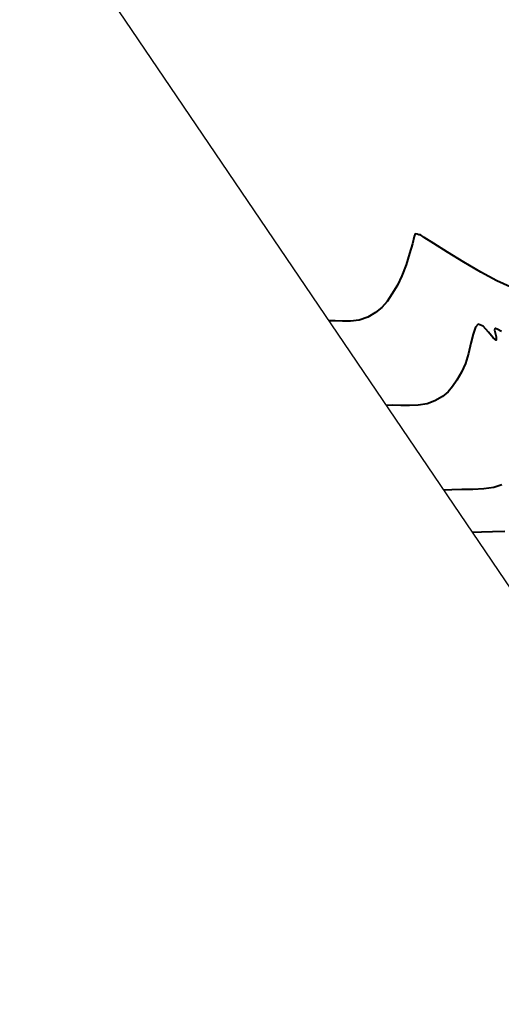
# Model space of a CAD drawing. Header units: metres. Extents: x 6536102 to 6570154, y 5559884 to 5568618.
# Tile 30 of 40: x 6542123 to 6542154, y 5565282 to 5565344. Entities that reach past the tile are written whole.
import ezdxf

# ---------------------------------------------------------------- set-up
doc = ezdxf.new("R2010")
doc.units = ezdxf.units.M
doc.layers.add('C-TEREN', color=7, linetype='Continuous')

msp = doc.modelspace()

# ---------------------------------------------------------------- linework, layer by layer
at = {"layer": 'C-TEREN', "color": 42, "linetype": 'Continuous', "lineweight": 40, "ltscale": 10}
for points, elevation in [([(6542154.121, 5565327.24), (6542153.268, 5565327.626), (6542152.251, 5565328.174), (6542151.177, 5565328.801), (6542150.153, 5565329.429), (6542149.287, 5565329.978), (6542148.686, 5565330.366), (6542148.458, 5565330.515), (6542148.404, 5565330.526), (6542148.349, 5565330.535), (6542148.245, 5565330.575), (6542148.116, 5565330.591), (6542148.057, 5565330.412), (6542147.937, 5565329.964), (6542147.763, 5565329.341), (6542147.542, 5565328.634), (6542147.281, 5565327.937), (6542146.989, 5565327.344), (6542146.649, 5565326.785), (6542146.335, 5565326.323), (6542146.005, 5565325.938), (6542145.619, 5565325.613), (6542145.134, 5565325.328), (6542144.581, 5565325.136), (6542144.035, 5565325.068), (6542143.52, 5565325.074), (6542143.063, 5565325.102), (6542142.687, 5565325.102)], 237.7), ([(6542153.574, 5565324.427), (6542153.29, 5565324.574), (6542153.188, 5565324.614), (6542153.166, 5565324.614), (6542153.144, 5565324.59), (6542153.132, 5565324.51), (6542153.164, 5565324.334), (6542153.234, 5565324.073), (6542153.221, 5565323.871), (6542153.04, 5565324.015), (6542152.741, 5565324.385), (6542152.397, 5565324.75), (6542152.085, 5565324.876), (6542151.92, 5565324.683), (6542151.775, 5565324.255), (6542151.632, 5565323.675), (6542151.473, 5565323.026), (6542151.281, 5565322.391), (6542151.036, 5565321.853), (6542150.738, 5565321.352), (6542150.472, 5565320.943), (6542150.187, 5565320.602), (6542149.833, 5565320.306), (6542149.359, 5565320.03), (6542148.861, 5565319.856), (6542148.311, 5565319.769), (6542147.745, 5565319.742), (6542147.2, 5565319.749), (6542146.711, 5565319.76), (6542146.315, 5565319.749)], 237.5), ([(6542153.583, 5565314.732), (6542153.084, 5565314.571), (6542152.453, 5565314.481), (6542151.757, 5565314.44), (6542151.063, 5565314.426), (6542150.436, 5565314.419), (6542149.943, 5565314.396)], 237.3)]:
    msp.add_lwpolyline(points, dxfattribs=dict(at, elevation=elevation))
at = {"layer": 'C-TEREN', "color": 42, "linetype": 'Continuous', "lineweight": 40, "elevation": 237.2}
msp.add_lwpolyline([(6542153.764, 5565311.788), (6542152.994, 5565311.765), (6542152.298, 5565311.748), (6542151.757, 5565311.72)], dxfattribs=at)
at = {"layer": 'C-TEREN', "color": 11, "linetype": 'Continuous', "lineweight": 30}
msp.add_polyline3d([(6542258.495, 5565095.29, 234.39), (6542249.592, 5565103.38, 234.43), (6542249.088, 5565105.534, 234.17), (6542216.841, 5565211.545, 234.18), (6542211.433, 5565223.661, 233.91), (6542127.813, 5565347.05, 238.52), (6542108.982, 5565366.523, 239.3), (6541727.79, 5565517.103, 243.17)], dxfattribs=at)

doc.saveas('drawing.dxf')
